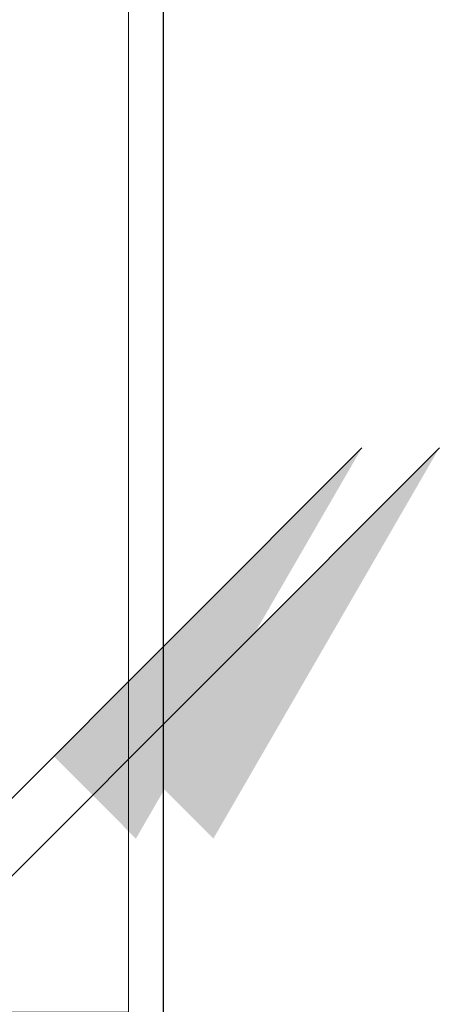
# Model space of a CAD drawing. Header units: millimetres. Extents: x 335 to 91596, y -1 to 84.
# Tile 38 of 87: x 391.941 to 392.663, y 14.325 to 16.017. Entities that reach past the tile are written whole.
import ezdxf

# ---------------------------------------------------------------- set-up
doc = ezdxf.new("R2010")
doc.units = ezdxf.units.MM
doc.header["$MEASUREMENT"] = 0
for name, color, linetype, lineweight in [('AF-Colunas', 7, 'Continuous', 20), ('AQ-Colunas', 7, 'Continuous', 20), ('DI-Detalhes', 7, 'Continuous', 20)]:
    doc.layers.add(name, color=color, linetype=linetype, lineweight=lineweight)

msp = doc.modelspace()

# ---------------------------------------------------------------- hatches: boundary and pattern name
at = {"layer": 'AF-Colunas', "linetype": 'Continuous'}
msp.add_hatch(color=256, dxfattribs=at).paths.add_polyline_path([(392.1332, 14.7511), (392.2746, 14.6096), (392.6635, 15.2814), (392.1332, 14.7511)])
at = {"layer": 'AQ-Colunas', "linetype": 'Continuous'}
msp.add_hatch(color=256, dxfattribs=at).paths.add_polyline_path([(391.9999, 14.7511), (392.1413, 14.6096), (392.5302, 15.2814), (391.9999, 14.7511)])

# ---------------------------------------------------------------- linework, layer by layer
at = {"color": 7}
msp.add_line((392.188, 20.0312), (392.188, 11.3412), dxfattribs=at)
at = {"layer": 'AF-Colunas', "linetype": 'Continuous'}
msp.add_line((391.6029, 14.2207), (392.6635, 15.2814), dxfattribs=at)
at = {"layer": 'AQ-Colunas', "linetype": 'Continuous'}
msp.add_line((391.4695, 14.2207), (392.5302, 15.2814), dxfattribs=at)
at = {"layer": 'DI-Detalhes', "color": 3, "linetype": 'Continuous'}
msp.add_lwpolyline([(392.1283, 14.3112), (389.5205, 14.3112), (389.5205, 21.1767), (392.1283, 21.1767), (392.1283, 14.3112)], close=True, dxfattribs=at)

doc.saveas('drawing.dxf')
